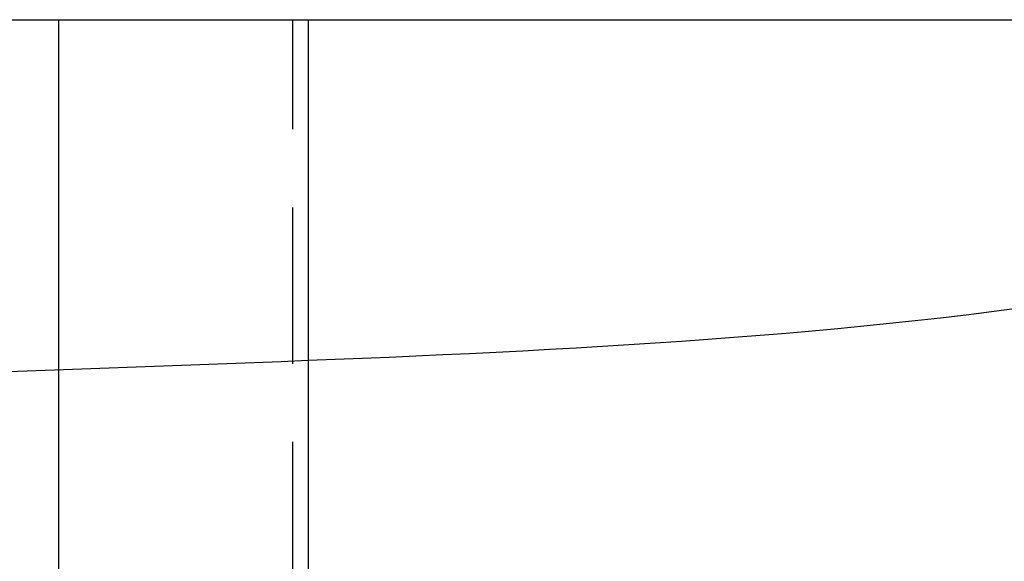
# Model space of a CAD drawing. Header units: inches. Extents: x -9715 to 27308, y -24775 to -3453.
# Tile 154 of 196: x 6740.3 to 6756.06, y -21029.18 to -21020.53. Entities that reach past the tile are written whole.
import ezdxf

# ---------------------------------------------------------------- set-up
doc = ezdxf.new("R2010")
doc.units = ezdxf.units.IN
doc.header["$MEASUREMENT"] = 0
doc.linetypes.add('HIDDENX2', pattern=[0.75, 0.5, -0.25])
doc.layers.add('S-SECT-SHPS', color=3, linetype='Continuous', lineweight=25)
doc.layers.add('S-WALL-CONC', color=2, linetype='Continuous')

msp = doc.modelspace()

# ---------------------------------------------------------------- linework, layer by layer
at = {"layer": 'S-SECT-SHPS'}
for p, q in [((6608.90735, -21020.52513, 41.66667), (7000.90735, -21020.52513, 41.66667)), ((6740.92019, -21020.52513, 41.66667), (6740.92019, -21048.52513, 41.66667)), ((6744.92019, -21048.52513, 41.66667), (6744.92019, -21020.52513, 41.66667))]:
    msp.add_line(p, q, dxfattribs=at)
at = {"layer": 'S-SECT-SHPS', "color": 1, "linetype": 'HIDDENX2', "ltscale": 5}
msp.add_line((6744.67019, -21048.52513, 41.66667), (6744.67019, -21020.52513, 41.66667), dxfattribs=at)
at = {"layer": 'S-WALL-CONC'}
msp.add_open_spline([(6622.43391, -21101.53585, 41.66667), (6625.59104, -21100.22034, 41.66667), (6624.56946, -21087.65417, 41.66667), (6610.87514, -21088.54706, 41.66667), (6613.45463, -21078.22013, 41.66667), (6610.06554, -21069.55251, 41.66667), (6615.43454, -21060.22538, 41.66667), (6606.78504, -21044.79247, 41.66667), (6643.94051, -21042.23395, 41.66667), (6673.62401, -21064.12053, 41.66667), (6714.43528, -21017.53878, 41.66667), (6756.61333, -21029.1247, 41.66667), (6770.71892, -21020.52513, 41.66667)], degree=3, knots=[0, 0, 0, 0, 10.26071688, 21.60084481, 27.61396023, 36.51222296, 49.34140811, 55.56856524, 82.2500543, 113.5536247, 169.36095229, 222.91256517, 222.91256517, 222.91256517, 222.91256517], dxfattribs=at)

doc.saveas('drawing.dxf')
